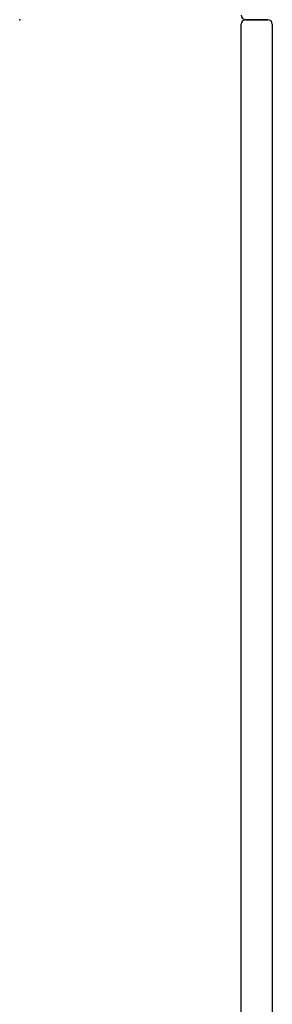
# Model space of a CAD drawing. Header units: metres. Extents: x 15.2 to 54.2, y -39.7 to 1.1.
# Tile 207 of 256: x 54.088 to 54.203, y -38.216 to -37.772. Entities that reach past the tile are written whole.
import ezdxf

# ---------------------------------------------------------------- set-up
doc = ezdxf.new("R2010")
doc.units = ezdxf.units.M
doc.header["$MEASUREMENT"] = 0
doc.layers.add('2D', color=252, linetype='Continuous')
doc.layers.add('PUNTO', color=1, linetype='Continuous')

# ---------------------------------------------------------------- blocks, each defined once
blk = doc.blocks.new('2D_QYOS_600')
for p, q in [((2.42604, -1.855), (2.42604, -0.971)), ((2.42804, -0.969), (2.43804, -0.969)), ((2.43804, -0.969), (2.42804, -0.969)), ((2.44004, -0.971), (2.44004, -1.855))]:
    blk.add_line(p, q)
for centre, start, end in [((2.42804, -0.967), 180, 270), ((2.42804, -0.971), 90, 180), ((2.43804, -0.971), 0, 90)]:
    blk.add_arc(centre, 0.002, start, end)

msp = doc.modelspace()

# ---------------------------------------------------------------- linework, layer by layer
at = {"layer": 'PUNTO', "color": 40}
msp.add_point((54.0885, -37.77154, 0.052), dxfattribs=at)

# ---------------------------------------------------------------- block references
at = {"layer": '2D'}
msp.add_blockref('2D_QYOS_600', (51.7625, -36.80251), dxfattribs=at)

doc.saveas('drawing.dxf')
